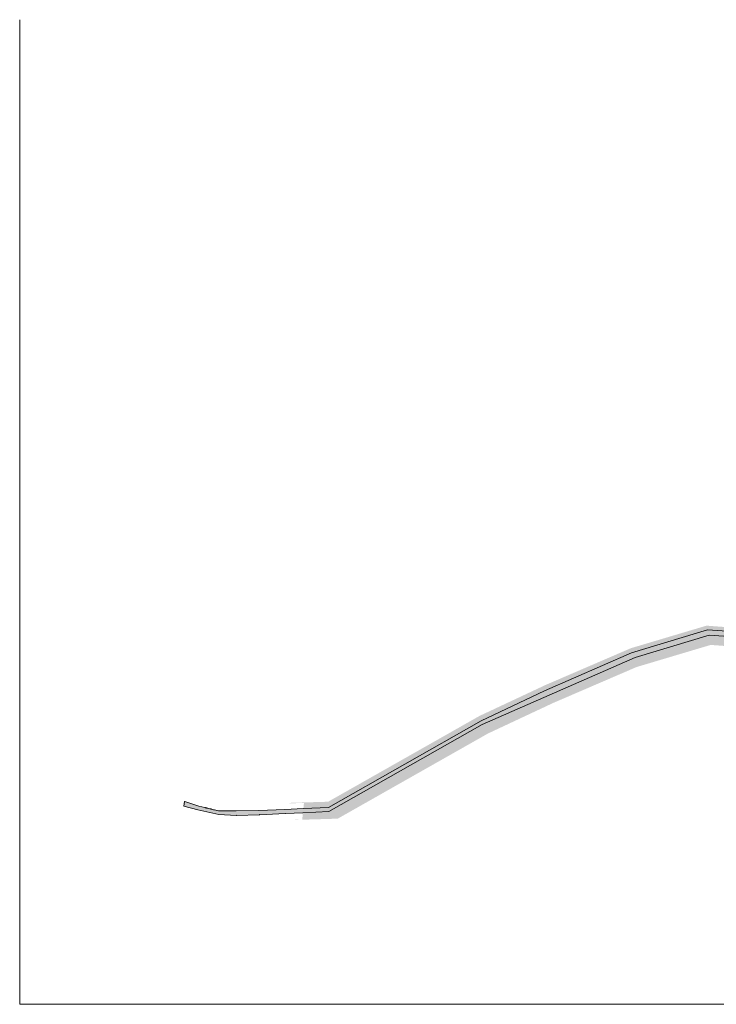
# Model space of a CAD drawing. Header units: millimetres. Extents: x 85983 to 6689246, y 628102 to 1220745.
# Tile 1 of 19: x 85983 to 505117, y 628102 to 1220745. Entities that reach past the tile are written whole.
import ezdxf
from ezdxf.xclip import XClip

# ---------------------------------------------------------------- set-up
doc = ezdxf.new("R2010")
doc.units = ezdxf.units.MM
doc.header["$MEASUREMENT"] = 0
doc.header["$XCLIPFRAME"] = 0
doc.layers.add('2D - Rysunki i Obrazki', color=7, linetype='Continuous')
doc.layers.add('__ Powierzchnia biologicznie czynna (las)_Nr_pióra__93', color=7, linetype='Continuous', lineweight=13, true_color=0xb5b54a)
doc.layers.add('__ Powierzchnie utwardzone- projektowane (drogi dojazdowe)_Nr_pióra__82', color=7, linetype='Continuous', lineweight=13, true_color=0xaaaaaa)
doc.layers.add('__ Powierzchnie utwardzone- projektowane (drogi dojazdowe)_Nr_pióra__38', color=30, linetype='Continuous', lineweight=13)
doc.layers.add('SKMBT_C28023102512110_2_0_Nr_pióra__1', color=7, linetype='Continuous', lineweight=13)
picture_1 = doc.add_image_def('image1.tif', size_in_pixel=(12377, 8750))

# ---------------------------------------------------------------- blocks, each defined once
blk = doc.blocks.new('Rysunek_1_2', base_point=(505117.4602843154, 924423.5374873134))
at = {"layer": 'SKMBT_C28023102512110_2_0_Nr_pióra__1', "color": 7, "lineweight": 13}
image = blk.add_image(picture_1, insert=(85983.41669994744, 628101.9790052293), size_in_units=(838268.0871687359, 592643.1169641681), dxfattribs=at)
image.set_boundary_path([(-0.5, -0.5), (12376.5, 8749.5)])

msp = doc.modelspace()

# ---------------------------------------------------------------- hatches: boundary and pattern name
at = {"layer": '__ Powierzchnia biologicznie czynna (las)_Nr_pióra__93', "linetype": 'Continuous', "lineweight": 0, "true_color": 0x5a5a25}
for points in [[(248124.2026063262, 749057.0880023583), (257038.4800534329, 749303.3246630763), (256679.9376804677, 745964.2912523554), (271820.6149330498, 746636.4689359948), (363669.0404728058, 798799.9979816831), (401784.6586529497, 816869.6243781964), (454017.1724553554, 839738.9952862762), (499755.9142715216, 853573.5529961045), (605632.6314385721, 846232.7672725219), (657300.4694160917, 832398.2095626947), (707111.9864609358, 809095.8260524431), (712564.9020013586, 814548.7415928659), (716100.4359072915, 818084.2754987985), (725717.0881314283, 808467.6232746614), (720413.7872725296, 803164.3224157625), (722535.1076160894, 801043.002072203), (733866.1657486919, 812374.0602048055), (739581.609798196, 815143.8975295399), (724249.5135245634, 830475.9938031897), (706096.2716306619, 812322.7519092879), (658823.8665687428, 833839.6523749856), (606449.7439692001, 847984.4884055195), (499216.5951431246, 856012.6385850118), (453723.7441260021, 842441.2418530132), (402253.9690206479, 820244.1768362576), (362738.0420917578, 801727.0516570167), (271566.3477498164, 750035.7531695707), (248124.2026063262, 749338.6111442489)], [(248083.6155082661, 739028.0032533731), (248083.6155082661, 738975.6062448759), (277343.7282988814, 739845.7678349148), (367723.4663053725, 791088.0535929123), (406960.0129088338, 809474.2614215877), (457107.3178334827, 831099.1215377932), (501762.0155374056, 844420.4809368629), (604474.5484228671, 836730.7725924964), (655087.0205949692, 823061.710764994), (716649.4034982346, 795157.2979543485), (718292.4959749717, 796800.3904310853), (710474.9283591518, 804617.9580469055), (657633.8142217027, 829337.6208837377), (606679.687382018, 842981.0756113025), (500860.9139913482, 850317.8438997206), (456260.9636521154, 836827.7354637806), (364257.0687338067, 796544.9490400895), (271932.7284225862, 744111.1334450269), (256406.9335383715, 743421.8582780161), (255960.61645071, 739265.396504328)]]:
    msp.add_hatch(color=59, dxfattribs=at).paths.add_polyline_path(points)
at = {"layer": '__ Powierzchnie utwardzone- projektowane (drogi dojazdowe)_Nr_pióra__38', "linetype": 'Continuous', "lineweight": 0, "true_color": 0xffbf7f}
msp.add_hatch(color=31, dxfattribs=at).paths.add_polyline_path([(184773.19472913, 747342.3571499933), (193127.5446764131, 745166.3736032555, -0.8800768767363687), (193216.0917941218, 745155.0312710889, -0.05480557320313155), (193215.0169464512, 745145.2547178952), (205797.166641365, 742344.8078236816, -0.8960840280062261), (205886.0917932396, 742335.031270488, -0.01209939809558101), (205886.0391063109, 742332.8543351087), (216326.1444801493, 741827.20820602, -0.961524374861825), (216416.0714694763, 741826.3835586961), (230296.1121173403, 742243.6789828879, -0.007513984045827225), (230296.0917940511, 742245.0312709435, -0.9776284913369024), (230386.0457369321, 742247.0667017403), (245756.1378502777, 742942.9958388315, -0.0113122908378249), (245756.0917936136, 742945.0312696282, -0.9775424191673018), (245846.0453774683, 742947.0746143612), (256407.5007674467, 743427.1407689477), (256406.9335383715, 743421.858278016), (271932.728422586, 744111.1334450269), (364257.0687338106, 796544.9490400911), (456260.9636521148, 836827.73546378), (500860.9139913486, 850317.8438997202), (606679.6873820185, 842981.0756113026), (657633.8142217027, 829337.6208837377), (710474.9283591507, 804617.9580469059), (718292.4959749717, 796800.3904310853), (721106.3065878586, 799644.4806781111), (722535.1076160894, 801043.002072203), (720413.7872725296, 803164.3224157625), (722181.5542254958, 804932.0893687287), (712564.9020013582, 814548.7415928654), (707111.9864609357, 809095.8260524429), (657300.4694160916, 832398.2095626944), (605632.6314385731, 846232.7672725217), (499755.9142715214, 853573.5529961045), (454017.1724553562, 839738.9952862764), (401784.6586529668, 816869.6243782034), (363669.0404728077, 798799.9979816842), (271820.6149330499, 746636.4689359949), (256679.9376804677, 745964.2912523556), (256673.9054427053, 745908.1142285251), (245596.0476407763, 745417.0241984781), (245506.136568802, 745413.0243412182), (229916.0470174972, 744717.0382000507, -0.0111537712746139), (229916.0917927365, 744715.0312703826, -0.9934620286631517), (229826.0956654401, 744714.4409421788), (216196.0879206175, 744535.6215985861, -0.003279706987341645), (216196.0917928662, 744535.0312703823, -0.9999992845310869), (216106.0917933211, 744535.0312703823, -0.00757358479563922), (216106.1124402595, 744536.394281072), (212597.9685814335, 744642.701670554, 0.001142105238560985), (209926.9818400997, 744593.3543407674), (209474.8063036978, 744583.7920523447, -0.002230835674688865), (208787.6213876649, 744570.5072394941, -0.005246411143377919), (207483.2775536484, 744562.1582644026), (207400.9045622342, 744562.5273086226, 0.01263032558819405), (206412.0476668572, 744539.895793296, -0.07860826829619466), (204890.8006119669, 744703.989650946, -0.01156536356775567), (204638.3340023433, 744772.8367692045, 0.01144160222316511), (203269.4455912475, 745111.6719431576), (203140.376746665, 745140.2121041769, -0.006256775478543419), (201102.2255963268, 745617.8549590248, -0.001008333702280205), (200746.4671773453, 745706.3225897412), (200339.2679347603, 745807.579622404, 0.004418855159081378), (199174.0681921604, 746082.6027810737, -0.01344120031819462), (198554.5883647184, 746228.1352726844, -0.01531124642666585), (198151.7345786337, 746341.9328956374, 0.001024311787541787), (198110.8700356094, 746354.9499394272, 0.03579624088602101), (197830.5569349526, 746419.4478188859, -0.006649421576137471), (197812.7619254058, 746422.0605423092, -0.05528643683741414), (197590.4675647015, 746474.034056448, -0.1382028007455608), (197403.6690637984, 746610.4095567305), (197276.2812859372, 746636.8128038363), (193855.1552733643, 747345.8983770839, -0.9027002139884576), (193766.0917938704, 747355.0312700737, -0.07964149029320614), (193768.346497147, 747369.0968168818), (185283.8370902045, 750160.9657238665, -0.3697391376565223), (185233.7581304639, 750130.6328769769)])

# ---------------------------------------------------------------- linework, layer by layer
at = {"layer": '__ Powierzchnie utwardzone- projektowane (drogi dojazdowe)_Nr_pióra__82', "color": 253, "linetype": 'Continuous', "lineweight": 13, "true_color": 0xaaaaaa, "flags": 128}
msp.add_lwpolyline([(605632.6314385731, 846232.7672725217), (499755.9142715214, 853573.5529961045), (454017.1724553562, 839738.9952862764), (401784.6586529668, 816869.6243782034), (363669.0404728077, 798799.9979816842), (271820.6149330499, 746636.4689359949), (256679.9376804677, 745964.2912523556), (256673.9054427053, 745908.1142285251), (245596.0476407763, 745417.0241984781), (245506.136568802, 745413.0243412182), (229916.0470174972, 744717.0382000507, -0.0111537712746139), (229916.0917927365, 744715.0312703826, -0.9934620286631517), (229826.0956654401, 744714.4409421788), (216196.0879206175, 744535.6215985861, -0.003279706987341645), (216196.0917928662, 744535.0312703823, -0.9999992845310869), (216106.0917933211, 744535.0312703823, -0.00757358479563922), (216106.1124402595, 744536.394281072), (212597.9685814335, 744642.701670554, 0.001142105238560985), (209926.9818400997, 744593.3543407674), (209474.8063036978, 744583.7920523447, -0.002230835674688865), (208787.6213876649, 744570.5072394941, -0.005246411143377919), (207483.2775536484, 744562.1582644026), (207400.9045622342, 744562.5273086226, 0.01263032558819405), (206412.0476668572, 744539.895793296, -0.07860826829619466), (204890.8006119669, 744703.989650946, -0.01156536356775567), (204638.3340023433, 744772.8367692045, 0.01144160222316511), (203269.4455912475, 745111.6719431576), (203140.376746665, 745140.2121041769, -0.006256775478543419), (201102.2255963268, 745617.8549590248, -0.001008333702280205), (200746.4671773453, 745706.3225897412), (200339.2679347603, 745807.579622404, 0.004418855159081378), (199174.0681921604, 746082.6027810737, -0.01344120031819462), (198554.5883647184, 746228.1352726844, -0.01531124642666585), (198151.7345786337, 746341.9328956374, 0.001024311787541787), (198110.8700356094, 746354.9499394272, 0.03579624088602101), (197830.5569349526, 746419.4478188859, -0.006649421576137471), (197812.7619254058, 746422.0605423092, -0.05528643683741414), (197590.4675647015, 746474.034056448, -0.1382028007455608), (197403.6690637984, 746610.4095567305), (197276.2812859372, 746636.8128038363), (193855.1552733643, 747345.8983770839, -0.9027002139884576), (193766.0917938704, 747355.0312700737, -0.07964149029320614), (193768.346497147, 747369.0968168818), (185283.8370902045, 750160.9657238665, -0.3697391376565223), (185233.7581304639, 750130.6328769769), (184773.19472913, 747342.3571499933), (193127.5446764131, 745166.3736032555, -0.8800768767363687), (193216.0917941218, 745155.0312710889, -0.05480557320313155), (193215.0169464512, 745145.2547178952), (205797.166641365, 742344.8078236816, -0.8960840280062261), (205886.0917932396, 742335.031270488, -0.01209939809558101), (205886.0391063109, 742332.8543351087), (216326.1444801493, 741827.20820602, -0.961524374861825), (216416.0714694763, 741826.3835586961), (230296.1121173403, 742243.6789828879, -0.007513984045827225), (230296.0917940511, 742245.0312709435, -0.9776284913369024), (230386.0457369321, 742247.0667017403), (245756.1378502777, 742942.9958388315, -0.0113122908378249), (245756.0917936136, 742945.0312696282, -0.9775424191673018), (245846.0453774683, 742947.0746143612), (256407.5007674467, 743427.1407689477), (256406.9335383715, 743421.858278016), (271932.728422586, 744111.1334450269), (364257.0687338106, 796544.9490400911), (456260.9636521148, 836827.73546378), (500860.9139913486, 850317.8438997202), (606679.6873820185, 842981.0756113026)], format="xyb", dxfattribs=at)

# ---------------------------------------------------------------- block references
at = {"layer": '2D - Rysunki i Obrazki', "color": 151, "linetype": 'Continuous', "lineweight": 13, "true_color": 0x80c2ff}
ref = msp.add_blockref('Rysunek_1_2', (505117.4602843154, 924423.5374873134), dxfattribs=at)
XClip(ref).set_block_clipping_path([(85983.41669994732, 628101.9790052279), (924251.5038686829, 1220745.095969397)])

doc.saveas('drawing.dxf')
